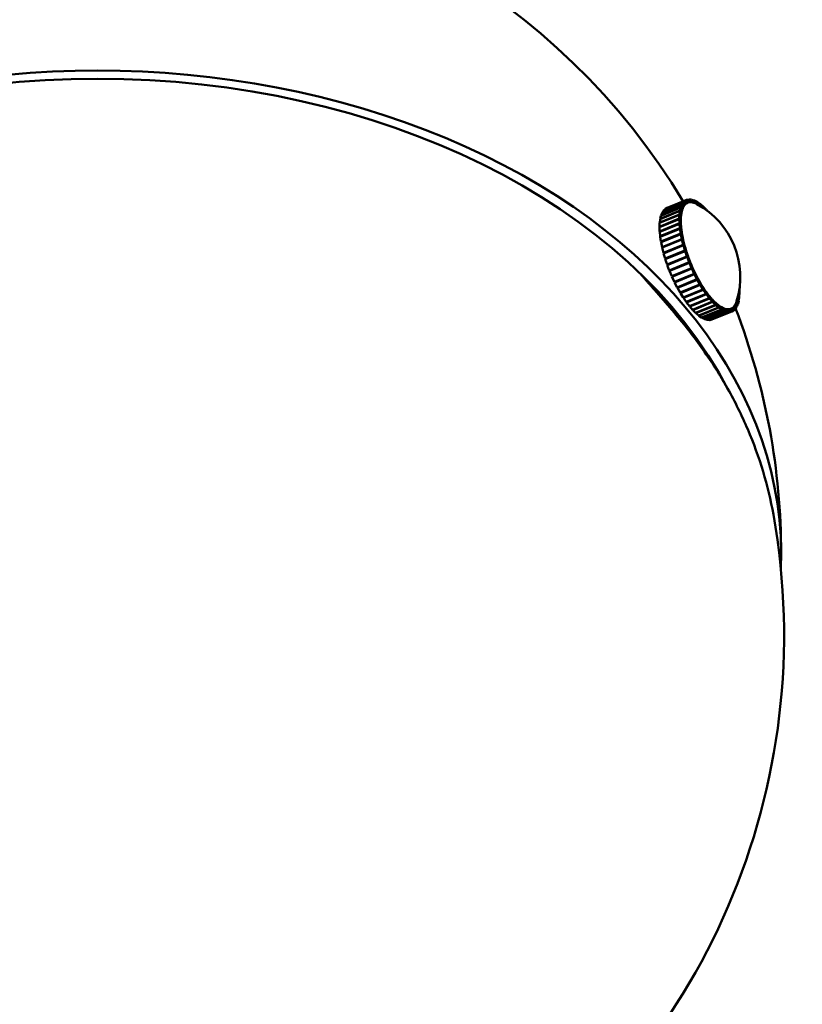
# Model space of a CAD drawing. Header units: millimetres. Extents: x 381 to 3103, y 17 to 2472.
# Tile 24 of 36: x 2290 to 2358, y 435 to 521. Entities that reach past the tile are written whole.
import ezdxf

# ---------------------------------------------------------------- set-up
doc = ezdxf.new("R2010")
doc.units = ezdxf.units.MM
doc.header["$LTSCALE"] = 12
doc.layers.add('Widoczne (ISO)', color=7, linetype='Continuous', lineweight=50)
doc.layers.add('Wymiar (ISO)', color=7, linetype='Continuous', lineweight=18)
doc.styles.add('Tekst notatki (ISO)', font='tahoma.ttf')
doc.dimstyles.new('Domyślne (ISO)', dxfattribs={"dimscale": 12, "dimtxt": 3, "dimasz": 3, "dimexe": 3.175, "dimexo": 0, "dimgap": 0.762, "dimtad": 1, "dimdec": 1, "dimlfac": 0.03937, "dimrnd": 1e-08, "dimzin": 0, "dimdsep": 46, "dimtxsty": 'Tekst notatki (ISO)', "dimblk": 'Filled-1', "dimcen": 0.09, "dimdle": 10, "dimse1": 1, "dimse2": 1, "dimclrd": 256, "dimclre": 256, "dimclrt": 256, "dimadec": 0, "dimazin": 0, "dimtfac": 0.666667, "dimtmove": 0, "dimatfit": 3, "dimfxl": 1, "dimtolj": 1, "dimlwd": 15, "dimlwe": 15, "dimarcsym": 0})

# ---------------------------------------------------------------- blocks, each defined once
blk = doc.blocks.new('Filled-1')
at = {"color": 0}
for p, q in [((0, 0), (-1, 0.25)), ((-1, 0.25), (-1, -0.25)), ((-1, 0), (0, 0)), ((-1, -0.25), (0, 0))]:
    blk.add_line(p, q, dxfattribs=at)
at = {"color": 0, "flags": 128}
blk.add_lwpolyline([(-1, -0.25), (0, 0), (-1, 0.25), (-1, -0.25)], dxfattribs=at)
at = {"color": 0}
blk.add_solid([(-1, -0.25), (0, 0), (-1, 0.25), (-1, -0.25)], dxfattribs=at)
blk = doc.blocks.new('*D4')
at = {"layer": 'Defpoints', "color": 0, "transparency": 16777216}
for p in [(1807.061, 770.466), (2785.637, 770.466), (1807.061, 76.898)]:
    blk.add_point(p, dxfattribs=at)
at = {"layer": 'Wymiar (ISO)', "lineweight": 15, "transparency": 16777216}
blk.add_line((2749.637, 76.898), (1843.061, 76.898), dxfattribs=at)
at = {"layer": 'Wymiar (ISO)', "lineweight": 15, "transparency": 16777216, "xscale": 36, "yscale": 36, "zscale": 36, "rotation": 180}
blk.add_blockref('Filled-1', (1807.061, 76.898), dxfattribs=at)
at = {"layer": 'Wymiar (ISO)', "lineweight": 15, "transparency": 16777216, "xscale": 36, "yscale": 36, "zscale": 36}
blk.add_blockref('Filled-1', (2785.637, 76.898), dxfattribs=at)
at = {"layer": 'Wymiar (ISO)', "lineweight": 18, "transparency": 16777216, "insert": (2208.839, 184.29), "char_height": 36, "attachment_point": 1, "style": 'Tekst notatki (ISO)'}
blk.add_mtext('\\A1;38.5\\P979 mm', dxfattribs=at)
blk = doc.blocks.new('*D5')
at = {"layer": 'Defpoints', "color": 0, "transparency": 16777216}
for p in [(2351.349, 1295.257), (3041.751, 1295.257), (2296.349, 281.134)]:
    blk.add_point(p, dxfattribs=at)
at = {"layer": 'Wymiar (ISO)', "lineweight": 15, "transparency": 16777216}
blk.add_line((3041.751, 317.134), (3041.751, 1259.257), dxfattribs=at)
at = {"layer": 'Wymiar (ISO)', "lineweight": 15, "transparency": 16777216, "xscale": 36, "yscale": 36, "zscale": 36}
for p, rotation in [((3041.751, 1295.257), 90), ((3041.751, 281.134), 270)]:
    blk.add_blockref('Filled-1', p, dxfattribs=dict(at, rotation=rotation))
at = {"layer": 'Wymiar (ISO)', "lineweight": 18, "transparency": 16777216, "insert": (2934.382, 689.093), "char_height": 36, "attachment_point": 1, "rotation": 90, "style": 'Tekst notatki (ISO)'}
blk.add_mtext('\\A1;39.9\\P1014 mm', dxfattribs=at)
blk = doc.blocks.new('*D6')
at = {"layer": 'Defpoints', "color": 0, "transparency": 16777216}
for p in [(2351.349, 1445.257), (3041.751, 1445.257), (2296.349, 281.134)]:
    blk.add_point(p, dxfattribs=at)
at = {"layer": 'Wymiar (ISO)', "lineweight": 15, "transparency": 16777216}
for p, q in [((3041.751, 1445.257), (3041.751, 1697.751)), ((3041.751, 317.134), (3041.751, 1409.257))]:
    blk.add_line(p, q, dxfattribs=at)
at = {"layer": 'Wymiar (ISO)', "lineweight": 15, "transparency": 16777216, "xscale": 36, "yscale": 36, "zscale": 36}
for p, rotation in [((3041.751, 1445.257), 90), ((3041.751, 281.134), 270)]:
    blk.add_blockref('Filled-1', p, dxfattribs=dict(at, rotation=rotation))
at = {"layer": 'Wymiar (ISO)', "lineweight": 18, "transparency": 16777216, "insert": (2934.358, 1490.401), "char_height": 36, "attachment_point": 1, "rotation": 90, "style": 'Tekst notatki (ISO)'}
blk.add_mtext('\\A1;45.8\\P1164 mm', dxfattribs=at)
blk = doc.blocks.new('*D7')
at = {"layer": 'Defpoints', "color": 0, "transparency": 16777216}
for p in [(2351.349, 1745.257), (3041.751, 1745.257), (2296.349, 281.134)]:
    blk.add_point(p, dxfattribs=at)
at = {"layer": 'Wymiar (ISO)', "lineweight": 15, "transparency": 16777216}
for p, q in [((3041.751, 1745.257), (3041.751, 1997.751)), ((3041.751, 317.134), (3041.751, 1709.257))]:
    blk.add_line(p, q, dxfattribs=at)
at = {"layer": 'Wymiar (ISO)', "lineweight": 15, "transparency": 16777216, "xscale": 36, "yscale": 36, "zscale": 36}
for p, rotation in [((3041.751, 1745.257), 90), ((3041.751, 281.134), 270)]:
    blk.add_blockref('Filled-1', p, dxfattribs=dict(at, rotation=rotation))
at = {"layer": 'Wymiar (ISO)', "lineweight": 18, "transparency": 16777216, "insert": (2934.503, 1790.401), "char_height": 36, "attachment_point": 1, "rotation": 90, "style": 'Tekst notatki (ISO)'}
blk.add_mtext('\\A1;57.6\\P1464 mm', dxfattribs=at)
blk = doc.blocks.new('*D8')
at = {"layer": 'Defpoints', "color": 0, "transparency": 16777216}
for p in [(2351.349, 2195.257), (3041.751, 2195.257), (2296.349, 281.134)]:
    blk.add_point(p, dxfattribs=at)
at = {"layer": 'Wymiar (ISO)', "lineweight": 15, "transparency": 16777216}
blk.add_line((3041.751, 317.134), (3041.751, 2159.257), dxfattribs=at)
at = {"layer": 'Wymiar (ISO)', "lineweight": 15, "transparency": 16777216, "xscale": 36, "yscale": 36, "zscale": 36}
for p, rotation in [((3041.751, 2195.257), 90), ((3041.751, 281.134), 270)]:
    blk.add_blockref('Filled-1', p, dxfattribs=dict(at, rotation=rotation))
at = {"layer": 'Wymiar (ISO)', "lineweight": 18, "transparency": 16777216, "insert": (2935.18, 2093.73), "char_height": 36, "attachment_point": 1, "rotation": 90, "style": 'Tekst notatki (ISO)'}
blk.add_mtext('\\A1;75.4\\P1914 mm', dxfattribs=at)

msp = doc.modelspace()

# ---------------------------------------------------------------- linework, layer by layer
at = {"layer": 'Widoczne (ISO)'}
for p, q in [((2347.324, 504.228), (2345.592, 503.521)), ((2345.599, 503.545), (2347.332, 504.253)), ((2347.421, 504.472), (2345.689, 503.765)), ((2345.7, 503.785), (2347.432, 504.492)), ((2347.545, 504.668), (2345.813, 503.961)), ((2345.826, 503.976), (2347.558, 504.683)), ((2347.694, 504.812), (2345.962, 504.105)), ((2345.977, 504.116), (2347.709, 504.823)), ((2346.135, 504.197), (2345.977, 504.116)), ((2347.867, 504.904), (2346.135, 504.197)), ((2347.259, 503.967), (2347.324, 504.228)), ((2347.444, 504.035), (2347.324, 504.228)), ((2347.332, 504.253), (2347.421, 504.472)), ((2347.448, 504.046), (2347.332, 504.253)), ((2347.538, 504.266), (2347.421, 504.472)), ((2347.432, 504.492), (2347.545, 504.668)), ((2347.543, 504.276), (2347.432, 504.492)), ((2347.493, 504.156), (2347.538, 504.266)), ((2347.535, 504.272), (2347.543, 504.276)), ((2347.543, 504.276), (2347.6, 504.363)), ((2347.657, 504.451), (2347.545, 504.668)), ((2347.558, 504.683), (2347.694, 504.812)), ((2347.663, 504.458), (2347.558, 504.683)), ((2347.6, 504.363), (2347.657, 504.451)), ((2347.655, 504.455), (2347.663, 504.458)), ((2347.663, 504.458), (2347.731, 504.523)), ((2347.799, 504.588), (2347.694, 504.812)), ((2347.709, 504.823), (2347.867, 504.904)), ((2347.806, 504.593), (2347.709, 504.823)), ((2347.731, 504.523), (2347.799, 504.588)), ((2347.798, 504.589), (2347.806, 504.593)), ((2347.806, 504.593), (2347.885, 504.633)), ((2347.867, 504.904), (2347.884, 504.91)), ((2347.964, 504.674), (2347.867, 504.904)), ((2347.884, 504.91), (2348.061, 504.943)), ((2347.972, 504.677), (2347.884, 504.91)), ((2347.885, 504.633), (2347.964, 504.674)), ((2347.936, 504.657), (2347.91, 504.646)), ((2347.959, 504.672), (2347.972, 504.677)), ((2347.972, 504.677), (2348.06, 504.693)), ((2348.06, 504.693), (2348.149, 504.71)), ((2348.149, 504.71), (2348.061, 504.943)), ((2348.063, 504.937), (2348.079, 504.944)), ((2348.158, 504.71), (2348.079, 504.944)), ((2348.079, 504.944), (2348.274, 504.928)), ((2348.149, 504.71), (2348.131, 504.703)), ((2348.141, 504.703), (2348.158, 504.71)), ((2348.158, 504.71), (2348.255, 504.702)), ((2348.255, 504.702), (2348.352, 504.694)), ((2348.352, 504.694), (2348.274, 504.928)), ((2348.277, 504.917), (2348.294, 504.924)), ((2348.362, 504.692), (2348.294, 504.924)), ((2348.294, 504.924), (2348.504, 504.859)), ((2348.352, 504.694), (2348.343, 504.691)), ((2348.353, 504.689), (2348.362, 504.692)), ((2348.362, 504.692), (2348.467, 504.66)), ((2348.467, 504.66), (2348.572, 504.628)), ((2348.572, 504.628), (2348.504, 504.859)), ((2348.509, 504.843), (2348.526, 504.85)), ((2348.582, 504.623), (2348.526, 504.85)), ((2348.526, 504.85), (2348.749, 504.737)), ((2348.572, 504.628), (2348.566, 504.625)), ((2348.576, 504.621), (2348.582, 504.623)), ((2348.582, 504.623), (2348.694, 504.567)), ((2348.694, 504.567), (2348.805, 504.51)), ((2348.805, 504.51), (2348.749, 504.737)), ((2348.754, 504.716), (2348.771, 504.724)), ((2348.816, 504.504), (2348.771, 504.724)), ((2348.771, 504.724), (2349.005, 504.564)), ((2348.805, 504.51), (2348.801, 504.509)), ((2348.813, 504.502), (2348.816, 504.504)), ((2348.816, 504.504), (2348.843, 504.486)), ((2349.045, 504.367), (2349.005, 504.564)), ((2349.01, 504.538), (2349.029, 504.546)), ((2349.057, 504.36), (2349.029, 504.546)), ((2349.029, 504.546), (2349.27, 504.341)), ((2349.29, 504.211), (2349.27, 504.341)), ((2349.275, 504.31), (2349.295, 504.318)), ((2349.306, 504.2), (2349.295, 504.318)), ((2349.295, 504.318), (2349.542, 504.071)), ((2347.211, 503.605), (2345.479, 502.898)), ((2345.482, 502.93), (2347.214, 503.637)), ((2347.254, 503.938), (2345.521, 503.231)), ((2345.527, 503.259), (2347.259, 503.967)), ((2345.592, 503.521), (2345.527, 503.259)), ((2345.689, 503.765), (2345.599, 503.545)), ((2345.609, 503.528), (2345.599, 503.545)), ((2345.813, 503.961), (2345.7, 503.785)), ((2345.706, 503.772), (2345.7, 503.785)), ((2345.962, 504.105), (2345.826, 503.976)), ((2345.83, 503.967), (2345.826, 503.976)), ((2345.979, 504.112), (2345.977, 504.116)), ((2347.198, 503.269), (2347.211, 503.605)), ((2347.336, 503.443), (2347.211, 503.605)), ((2347.214, 503.637), (2347.254, 503.938)), ((2347.338, 503.458), (2347.214, 503.637)), ((2347.377, 503.759), (2347.254, 503.938)), ((2347.379, 503.773), (2347.259, 503.967)), ((2347.328, 503.454), (2347.338, 503.458)), ((2347.33, 503.275), (2347.336, 503.443)), ((2347.338, 503.458), (2347.357, 503.609)), ((2347.357, 503.609), (2347.377, 503.759)), ((2347.37, 503.769), (2347.379, 503.773)), ((2347.379, 503.773), (2347.412, 503.904)), ((2347.412, 503.904), (2347.444, 504.035)), ((2347.439, 504.043), (2347.448, 504.046)), ((2347.448, 504.046), (2347.493, 504.156)), ((2349.546, 504.034), (2349.542, 504.071)), ((2349.545, 504.035), (2349.567, 504.044)), ((2349.568, 504.017), (2349.567, 504.044)), ((2349.567, 504.044), (2349.629, 503.972)), ((2345.466, 502.562), (2347.198, 503.269)), ((2347.198, 503.233), (2345.466, 502.526)), ((2345.479, 502.898), (2345.466, 502.562)), ((2345.487, 502.535), (2345.466, 502.562)), ((2345.466, 502.526), (2345.479, 502.157)), ((2345.479, 502.157), (2347.211, 502.864)), ((2347.213, 502.826), (2345.481, 502.119)), ((2345.521, 503.231), (2345.482, 502.93)), ((2345.499, 502.906), (2345.482, 502.93)), ((2345.54, 503.239), (2345.527, 503.259)), ((2347.323, 503.106), (2347.198, 503.269)), ((2347.323, 503.089), (2347.198, 503.233)), ((2347.211, 502.864), (2347.198, 503.233)), ((2347.336, 502.721), (2347.211, 502.864)), ((2347.337, 502.702), (2347.213, 502.826)), ((2347.252, 502.429), (2347.213, 502.826)), ((2347.312, 503.102), (2347.323, 503.106)), ((2347.323, 503.106), (2347.33, 503.275)), ((2347.329, 502.905), (2347.323, 503.089)), ((2347.323, 502.716), (2347.336, 502.721)), ((2347.336, 502.721), (2347.329, 502.905)), ((2347.356, 502.504), (2347.337, 502.702)), ((2347.376, 502.305), (2347.356, 502.504)), ((2345.504, 502.128), (2345.479, 502.157)), ((2345.481, 502.119), (2345.52, 501.722)), ((2345.52, 501.722), (2347.252, 502.429)), ((2345.551, 501.691), (2345.52, 501.722)), ((2347.257, 502.388), (2345.525, 501.681)), ((2345.525, 501.681), (2345.59, 501.26)), ((2345.59, 501.26), (2347.322, 501.968)), ((2347.33, 501.924), (2345.598, 501.217)), ((2347.376, 502.305), (2347.252, 502.429)), ((2347.378, 502.286), (2347.257, 502.388)), ((2347.322, 501.968), (2347.257, 502.388)), ((2347.443, 501.865), (2347.322, 501.968)), ((2347.446, 501.845), (2347.33, 501.924)), ((2347.419, 501.485), (2347.33, 501.924)), ((2347.362, 502.3), (2347.376, 502.305)), ((2347.41, 502.075), (2347.378, 502.286)), ((2347.443, 501.865), (2347.41, 502.075)), ((2347.426, 501.858), (2347.443, 501.865)), ((2347.491, 501.625), (2347.446, 501.845)), ((2347.536, 501.405), (2347.491, 501.625)), ((2345.627, 501.229), (2345.59, 501.26)), ((2345.598, 501.217), (2345.687, 500.778)), ((2345.687, 500.778), (2347.419, 501.485)), ((2345.732, 500.747), (2345.687, 500.778)), ((2347.429, 501.44), (2345.697, 500.733)), ((2345.81, 500.279), (2347.542, 500.986)), ((2347.555, 500.94), (2345.823, 500.233)), ((2347.536, 501.405), (2347.419, 501.485)), ((2347.541, 501.383), (2347.429, 501.44)), ((2347.542, 500.986), (2347.429, 501.44)), ((2347.515, 501.396), (2347.536, 501.405)), ((2347.597, 501.156), (2347.541, 501.383)), ((2347.654, 500.93), (2347.542, 500.986)), ((2347.66, 500.907), (2347.555, 500.94)), ((2347.691, 500.477), (2347.555, 500.94)), ((2347.654, 500.93), (2347.597, 501.156)), ((2347.626, 500.918), (2347.654, 500.93)), ((2347.728, 500.676), (2347.66, 500.907)), ((2345.697, 500.733), (2345.81, 500.279)), ((2345.866, 500.25), (2345.81, 500.279)), ((2345.823, 500.233), (2345.959, 499.77)), ((2345.959, 499.77), (2347.691, 500.477)), ((2347.705, 500.43), (2345.973, 499.723)), ((2346.131, 499.255), (2347.863, 499.962)), ((2347.879, 499.915), (2346.147, 499.208)), ((2346.228, 499.247), (2347.96, 499.954)), ((2347.796, 500.444), (2347.691, 500.477)), ((2347.803, 500.422), (2347.705, 500.43)), ((2347.863, 499.962), (2347.705, 500.43)), ((2347.796, 500.444), (2347.728, 500.676)), ((2347.751, 500.426), (2347.796, 500.444)), ((2347.881, 500.188), (2347.803, 500.422)), ((2347.96, 499.954), (2347.863, 499.962)), ((2347.968, 499.932), (2347.879, 499.915)), ((2348.056, 499.449), (2347.879, 499.915)), ((2347.96, 499.954), (2347.881, 500.188)), ((2348.056, 499.699), (2347.968, 499.932)), ((2346.032, 499.747), (2345.959, 499.77)), ((2345.973, 499.723), (2346.131, 499.255)), ((2346.228, 499.247), (2346.131, 499.255)), ((2346.147, 499.208), (2346.324, 498.742)), ((2346.324, 498.742), (2348.056, 499.449)), ((2348.075, 499.402), (2346.342, 498.695)), ((2346.412, 498.758), (2348.144, 499.465)), ((2348.153, 499.443), (2346.421, 498.736)), ((2348.144, 499.465), (2348.056, 499.699)), ((2348.144, 499.465), (2348.056, 499.449)), ((2348.153, 499.443), (2348.075, 499.402)), ((2348.269, 498.942), (2348.075, 499.402)), ((2348.25, 499.213), (2348.153, 499.443)), ((2348.347, 498.982), (2348.25, 499.213)), ((2346.412, 498.758), (2346.324, 498.742)), ((2346.421, 498.736), (2346.342, 498.695)), ((2346.342, 498.695), (2346.537, 498.235)), ((2346.537, 498.235), (2348.269, 498.942)), ((2348.289, 498.896), (2346.557, 498.189)), ((2346.625, 498.253), (2346.557, 498.189)), ((2346.557, 498.189), (2346.766, 497.739)), ((2348.357, 498.961), (2346.625, 498.253)), ((2346.766, 497.739), (2348.498, 498.446)), ((2348.52, 498.402), (2346.788, 497.695)), ((2348.347, 498.982), (2348.269, 498.942)), ((2348.357, 498.961), (2348.289, 498.896)), ((2348.498, 498.446), (2348.289, 498.896)), ((2348.462, 498.736), (2348.357, 498.961)), ((2348.567, 498.511), (2348.462, 498.736)), ((2348.567, 498.511), (2348.498, 498.446)), ((2348.577, 498.49), (2348.519, 498.466)), ((2348.577, 498.49), (2348.52, 498.402)), ((2348.743, 497.969), (2348.52, 498.402)), ((2348.688, 498.273), (2348.577, 498.49)), ((2348.8, 498.056), (2348.688, 498.273)), ((2346.835, 497.767), (2346.788, 497.695)), ((2346.788, 497.695), (2347.011, 497.261)), ((2347.011, 497.261), (2348.743, 497.969)), ((2348.766, 497.926), (2347.034, 497.219)), ((2347.267, 496.806), (2348.999, 497.513)), ((2349.023, 497.473), (2347.291, 496.766)), ((2348.8, 498.056), (2348.743, 497.969)), ((2348.811, 498.036), (2348.766, 497.926)), ((2348.999, 497.513), (2348.766, 497.926)), ((2348.811, 498.036), (2348.778, 498.022)), ((2348.927, 497.829), (2348.811, 498.036)), ((2349.044, 497.623), (2348.927, 497.829)), ((2349.044, 497.623), (2348.999, 497.513)), ((2349.055, 497.604), (2349.023, 497.473)), ((2349.264, 497.085), (2349.023, 497.473)), ((2349.055, 497.604), (2349.032, 497.594)), ((2349.176, 497.41), (2349.055, 497.604)), ((2349.297, 497.216), (2349.176, 497.41)), ((2345.018, 497.049), (2346.738, 495.054)), ((2347.059, 497.281), (2347.034, 497.219)), ((2347.034, 497.219), (2347.267, 496.806)), ((2347.305, 496.821), (2347.291, 496.766)), ((2347.291, 496.766), (2347.532, 496.378)), ((2347.532, 496.378), (2349.264, 497.085)), ((2349.289, 497.048), (2347.557, 496.341)), ((2347.804, 495.983), (2349.536, 496.69)), ((2349.561, 496.655), (2347.829, 495.948)), ((2349.297, 497.216), (2349.264, 497.085)), ((2349.309, 497.198), (2349.289, 497.048)), ((2349.536, 496.69), (2349.289, 497.048)), ((2349.309, 497.198), (2349.29, 497.191)), ((2349.432, 497.019), (2349.309, 497.198)), ((2349.555, 496.84), (2349.432, 497.019)), ((2349.555, 496.84), (2349.536, 496.69)), ((2349.567, 496.824), (2349.552, 496.818)), ((2349.567, 496.824), (2349.561, 496.655)), ((2349.81, 496.331), (2349.561, 496.655)), ((2349.692, 496.661), (2349.567, 496.824)), ((2349.817, 496.499), (2349.692, 496.661)), ((2349.817, 496.499), (2349.81, 496.331)), ((2349.829, 496.484), (2349.816, 496.479)), ((2349.829, 496.484), (2349.835, 496.3)), ((2349.954, 496.34), (2349.829, 496.484)), ((2352.346, 496.552), (2352.438, 496.418)), ((2352.35, 496.568), (2352.441, 496.451)), ((2352.407, 496.848), (2352.454, 496.787)), ((2352.412, 496.871), (2352.454, 496.823)), ((2352.441, 496.451), (2352.421, 496.443)), ((2352.454, 496.823), (2352.433, 496.814)), ((2352.454, 496.787), (2352.441, 496.451)), ((2352.445, 497.071), (2352.454, 496.823)), ((2345.905, 496.267), (2345.748, 496.203)), ((2347.563, 496.391), (2347.557, 496.341)), ((2347.557, 496.341), (2347.804, 495.983)), ((2347.83, 495.994), (2347.829, 495.948)), ((2347.829, 495.948), (2348.078, 495.624)), ((2348.078, 495.624), (2349.81, 496.331)), ((2348.102, 495.633), (2348.103, 495.593)), ((2349.835, 496.3), (2348.103, 495.593)), ((2348.103, 495.593), (2348.353, 495.305)), ((2348.353, 495.305), (2350.085, 496.012)), ((2350.11, 495.985), (2348.378, 495.278)), ((2348.625, 495.031), (2350.357, 495.738)), ((2350.382, 495.715), (2348.65, 495.008)), ((2350.085, 496.012), (2349.835, 496.3)), ((2350.079, 496.197), (2349.954, 496.34)), ((2350.079, 496.197), (2350.085, 496.012)), ((2350.091, 496.184), (2350.079, 496.179)), ((2350.091, 496.184), (2350.11, 495.985)), ((2350.214, 496.06), (2350.091, 496.184)), ((2350.357, 495.738), (2350.11, 495.985)), ((2350.338, 495.936), (2350.214, 496.06)), ((2350.338, 495.936), (2350.357, 495.738)), ((2350.349, 495.925), (2350.339, 495.921)), ((2350.349, 495.925), (2350.382, 495.715)), ((2350.47, 495.823), (2350.349, 495.925)), ((2350.623, 495.51), (2350.382, 495.715)), ((2350.591, 495.721), (2350.47, 495.823)), ((2350.591, 495.721), (2350.623, 495.51)), ((2350.602, 495.712), (2350.593, 495.708)), ((2350.602, 495.712), (2350.647, 495.492)), ((2350.719, 495.632), (2350.602, 495.712)), ((2350.836, 495.552), (2350.719, 495.632)), ((2351.989, 495.598), (2351.921, 495.533)), ((2351.978, 495.593), (2351.989, 495.598)), ((2351.995, 495.605), (2351.984, 495.6)), ((2351.989, 495.598), (2352.094, 495.373)), ((2352.052, 495.693), (2351.995, 495.605)), ((2351.995, 495.605), (2352.107, 495.388)), ((2352.109, 495.78), (2352.052, 495.693)), ((2352.102, 495.777), (2352.109, 495.78)), ((2352.114, 495.79), (2352.107, 495.787)), ((2352.109, 495.78), (2352.22, 495.564)), ((2352.159, 495.9), (2352.114, 495.79)), ((2352.114, 495.79), (2352.231, 495.583)), ((2352.204, 496.01), (2352.159, 495.9)), ((2352.198, 496.008), (2352.204, 496.01)), ((2352.208, 496.021), (2352.202, 496.019)), ((2352.204, 496.01), (2352.32, 495.803)), ((2352.227, 496.101), (2352.208, 496.021)), ((2352.208, 496.021), (2352.328, 495.828)), ((2352.231, 495.583), (2352.214, 495.577)), ((2352.32, 495.803), (2352.231, 495.583)), ((2352.277, 496.276), (2352.393, 496.089)), ((2352.281, 496.289), (2352.398, 496.118)), ((2352.328, 495.828), (2352.311, 495.82)), ((2352.393, 496.089), (2352.328, 495.828)), ((2352.398, 496.118), (2352.38, 496.11)), ((2352.438, 496.418), (2352.398, 496.118)), ((2348.374, 495.314), (2348.378, 495.278)), ((2348.378, 495.278), (2348.625, 495.031)), ((2348.645, 495.039), (2348.65, 495.008)), ((2348.65, 495.008), (2348.891, 494.803)), ((2348.891, 494.803), (2350.623, 495.51)), ((2348.91, 494.811), (2348.915, 494.785)), ((2350.647, 495.492), (2348.915, 494.785)), ((2348.915, 494.785), (2349.148, 494.625)), ((2349.148, 494.625), (2350.881, 495.332)), ((2350.903, 495.319), (2349.171, 494.611)), ((2349.394, 494.499), (2351.126, 495.206)), ((2351.148, 495.197), (2349.416, 494.49)), ((2349.626, 494.425), (2351.358, 495.132)), ((2351.378, 495.128), (2349.646, 494.421)), ((2349.841, 494.405), (2351.573, 495.112)), ((2351.591, 495.113), (2349.859, 494.406)), ((2350.036, 494.439), (2351.768, 495.146)), ((2351.785, 495.151), (2350.053, 494.444)), ((2350.881, 495.332), (2350.647, 495.492)), ((2350.836, 495.552), (2350.881, 495.332)), ((2350.847, 495.545), (2350.838, 495.542)), ((2350.847, 495.545), (2350.903, 495.319)), ((2350.958, 495.489), (2350.847, 495.545)), ((2351.126, 495.206), (2350.903, 495.319)), ((2351.07, 495.433), (2350.958, 495.489)), ((2351.07, 495.433), (2351.126, 495.206)), ((2351.08, 495.428), (2351.072, 495.425)), ((2351.08, 495.428), (2351.148, 495.197)), ((2351.185, 495.396), (2351.08, 495.428)), ((2351.358, 495.132), (2351.148, 495.197)), ((2351.29, 495.364), (2351.185, 495.396)), ((2351.29, 495.364), (2351.358, 495.132)), ((2351.3, 495.362), (2351.292, 495.358)), ((2351.3, 495.362), (2351.378, 495.128)), ((2351.397, 495.354), (2351.3, 495.362)), ((2351.573, 495.112), (2351.378, 495.128)), ((2351.494, 495.346), (2351.397, 495.354)), ((2351.494, 495.346), (2351.573, 495.112)), ((2351.503, 495.346), (2351.495, 495.343)), ((2351.592, 495.362), (2351.503, 495.346)), ((2351.503, 495.346), (2351.591, 495.113)), ((2351.768, 495.146), (2351.591, 495.113)), ((2351.68, 495.379), (2351.592, 495.362)), ((2351.716, 495.399), (2351.656, 495.375)), ((2351.688, 495.382), (2351.68, 495.379)), ((2351.68, 495.379), (2351.768, 495.146)), ((2351.767, 495.422), (2351.688, 495.382)), ((2351.688, 495.382), (2351.785, 495.151)), ((2351.846, 495.463), (2351.767, 495.422)), ((2351.943, 495.233), (2351.785, 495.151)), ((2351.818, 495.452), (2351.846, 495.463)), ((2351.853, 495.468), (2351.827, 495.458)), ((2351.846, 495.463), (2351.943, 495.233)), ((2351.921, 495.533), (2351.853, 495.468)), ((2351.853, 495.468), (2351.958, 495.244)), ((2351.958, 495.244), (2351.941, 495.237)), ((2352.094, 495.373), (2351.958, 495.244)), ((2352.107, 495.388), (2352.09, 495.381)), ((2352.22, 495.564), (2352.107, 495.388)), ((2349.166, 494.632), (2349.171, 494.611)), ((2349.171, 494.611), (2349.394, 494.499)), ((2349.411, 494.506), (2349.416, 494.49)), ((2349.416, 494.49), (2349.626, 494.425)), ((2349.643, 494.432), (2349.646, 494.421)), ((2349.646, 494.421), (2349.841, 494.405)), ((2349.857, 494.412), (2349.859, 494.406)), ((2349.859, 494.406), (2350.036, 494.439)), ((2350.053, 494.445), (2350.053, 494.444))]:
    msp.add_line(p, q, dxfattribs=at)
for centre, radius, start, end in [((2296.349, 473.953), 59.75, 31.04872, 148.9559), ((2345.279, 498.172), 7.25, 342.93442, 61.48089), ((2296.349, 473.953), 59.75, 0, 21.03799), ((2296.349, 466.882), 60, 169.89866, 10.10134)]:
    msp.add_arc(centre, radius, start, end, dxfattribs=at)
for centre, major_axis, ratio, start_param, end_param in [((2296.349, 473.953), (59.75, 0), 0.707107, 6.252428, 9.455535), ((2296.349, 473.953), (-58.75, 0), 0.707107, 3.49463, 5.930148), ((2349.826, 500.028), (-1.89, 4.629), 0.353553, 0.241285, 0.346005), ((2349.826, 500.028), (-1.89, 4.629), 0.353553, 0.136565, 0.241285), ((2349.826, 500.028), (-1.89, 4.629), 0.353553, 0.031845, 0.136565), ((2349.826, 500.028), (-1.89, 4.629), 0.353553, 6.210311, 6.315031), ((2349.826, 500.028), (-1.89, 4.629), 0.353553, 6.105591, 6.210311), ((2349.826, 500.028), (-1.89, 4.629), 0.353553, 6.000871, 6.105591), ((2349.826, 500.028), (-1.89, 4.629), 0.353553, 5.896152, 6.000871), ((2349.826, 500.028), (-1.89, 4.629), 0.353553, 5.875089, 5.896152), ((2349.826, 500.028), (-1.89, 4.629), 0.353553, 0.555444, 0.660164), ((2349.826, 500.028), (-1.89, 4.629), 0.353553, 0.450724, 0.555444), ((2349.826, 500.028), (-1.89, 4.629), 0.353553, 0.346005, 0.450724), ((2349.826, 500.028), (-1.89, 4.629), 0.353553, 0.660164, 0.764884), ((2349.826, 500.028), (-1.89, 4.629), 0.353553, 0.764884, 0.869603), ((2349.826, 500.028), (-1.89, 4.629), 0.353553, 0.869603, 0.974323), ((2349.826, 500.028), (-1.89, 4.629), 0.353553, 0.974323, 1.079043), ((2349.826, 500.028), (-1.89, 4.629), 0.353553, 1.079043, 1.183763), ((2349.826, 500.028), (-1.89, 4.629), 0.353553, 1.183763, 1.288482), ((2349.826, 500.028), (-1.89, 4.629), 0.353553, 1.288482, 1.393202), ((2349.826, 500.028), (-1.89, 4.629), 0.353553, 1.393202, 1.497922), ((2348.094, 499.321), (-1.89, 4.629), 0.353553, 1.443, 1.44414), ((2349.826, 500.028), (-1.89, 4.629), 0.353553, 1.497922, 1.602642), ((2349.826, 500.028), (-1.89, 4.629), 0.353553, 1.602642, 1.707361), ((2348.094, 499.321), (-1.89, 4.629), 0.353553, 1.547852, 1.552661), ((2348.094, 499.321), (-1.89, 4.629), 0.353553, 1.6543, 1.657511), ((2349.826, 500.028), (-1.89, 4.629), 0.353553, 1.707361, 1.812081), ((2349.826, 500.028), (-1.89, 4.629), 0.353553, 1.812081, 1.916801), ((2349.826, 500.028), (-1.89, 4.629), 0.353553, 1.916801, 2.021521), ((2349.826, 500.028), (-1.89, 4.629), 0.353553, 2.021521, 2.12624), ((2349.826, 500.028), (-1.89, 4.629), 0.353553, 2.12624, 2.23096), ((2349.826, 500.028), (-1.89, 4.629), 0.353553, 2.23096, 2.33568), ((2349.826, 500.028), (-1.89, 4.629), 0.353553, 2.33568, 2.4404), ((2349.826, 500.028), (-1.89, 4.629), 0.353553, 2.4404, 2.545119), ((2349.826, 500.028), (-1.89, 4.629), 0.353553, 2.545119, 2.649839), ((2349.826, 500.028), (1.89, -4.629), 0.353553, 5.791432, 5.896152), ((2349.826, 500.028), (1.89, -4.629), 0.353553, 0.136565, 0.241285), ((2349.826, 500.028), (1.89, -4.629), 0.353553, 0.241285, 0.346005), ((2349.826, 500.028), (1.89, -4.629), 0.353553, 0.346005, 0.408096), ((2349.826, 500.028), (1.89, -4.629), 0.353553, 5.896152, 6.000871), ((2349.826, 500.028), (1.89, -4.629), 0.353553, 6.000871, 6.105591), ((2349.826, 500.028), (1.89, -4.629), 0.353553, 6.105591, 6.210311), ((2349.826, 500.028), (1.89, -4.629), 0.353553, 6.210311, 6.315031), ((2349.826, 500.028), (1.89, -4.629), 0.353553, 0.031845, 0.136565)]:
    msp.add_ellipse(centre, major_axis=major_axis, ratio=ratio, start_param=start_param, end_param=end_param, dxfattribs=at)
msp.add_open_spline([(2344.003, 498.21), (2343.933, 498.289), (2343.865, 498.368), (2343.8, 498.448)], degree=3, dxfattribs=at)
for points, knots in [([(2345.018, 497.049), (2344.952, 497.126), (2344.885, 497.204), (2344.75, 497.359), (2344.682, 497.437), (2344.545, 497.593), (2344.477, 497.671), (2344.341, 497.827), (2344.272, 497.904), (2344.137, 498.058), (2344.07, 498.134), (2344.003, 498.21)], [0.432967, 0.432967, 0.432967, 0.432967, 0.4639207, 0.4639207, 0.4948743, 0.4948743, 0.525828, 0.525828, 0.5567817, 0.5567817, 0.5877354, 0.5877354, 0.5877354, 0.5877354]), ([(2346.738, 495.054), (2347.639, 494.008), (2348.483, 492.93), (2350.046, 490.716), (2350.765, 489.58), (2352.072, 487.257), (2352.659, 486.07), (2353.694, 483.654), (2354.142, 482.426), (2354.891, 479.936), (2355.193, 478.676), (2355.419, 477.406)], [4.6886206, 4.6886206, 4.6886206, 4.6886206, 4.7730316, 4.7730316, 4.8574427, 4.8574427, 4.9418538, 4.9418538, 5.0262648, 5.0262648, 5.1106759, 5.1106759, 5.1106759, 5.1106759])]:
    msp.add_open_spline(points, degree=3, knots=knots, dxfattribs=at)

# ---------------------------------------------------------------- dimensions: what is measured, and where the dimension line sits
at = {"layer": 'Wymiar (ISO)', "lineweight": 18}
for base, p1, p2, angle, text, override, picture, middle in [((3041.751, 2195.257), (2296.349, 281.134), (2351.349, 2195.257), 270, '<>\\P1914 mm', {"dimgap": 0.762, "dimdec": 1, "dimlfac": 0.03937, "dimpost": '\\X', "dimse1": 1, "dimse2": 1, "dimtol": 0, "dimlim": 0, "dimtp": 0, "dimtm": 0, "dimtdec": 2, "dimtofl": 0, "dimatfit": 1, "dimtvp": -0.25}, '*D8', (3041.751, 2192.833)), ((3041.751, 1745.257), (2296.349, 281.134), (2351.349, 1745.257), 270, '<>\\P1464 mm', {"dimgap": 0.762, "dimdec": 1, "dimlfac": 0.03937, "dimpost": '\\X', "dimse1": 1, "dimse2": 1, "dimtol": 0, "dimlim": 0, "dimtp": 0, "dimtm": 0, "dimtdec": 2, "dimtofl": 0, "dimatfit": 2, "dimtvp": -0.25}, '*D7', (3041.751, 1889.504)), ((3041.751, 1445.257), (2296.349, 281.134), (2351.349, 1445.257), 270, '<>\\P1164 mm', {"dimgap": 0.762, "dimdec": 1, "dimlfac": 0.03937, "dimpost": '\\X', "dimse1": 1, "dimse2": 1, "dimtol": 0, "dimlim": 0, "dimtp": 0, "dimtm": 0, "dimtdec": 2, "dimtofl": 0, "dimatfit": 2, "dimtvp": -0.25}, '*D6', (3041.751, 1589.504)), ((3041.751, 1295.257), (2296.349, 281.134), (2351.349, 1295.257), 270, '<>\\P1014 mm', {"dimgap": 0.762, "dimdec": 1, "dimlfac": 0.03937, "dimpost": '\\X', "dimse1": 1, "dimse2": 1, "dimtol": 0, "dimlim": 0, "dimtp": 0, "dimtm": 0, "dimtdec": 2, "dimtofl": 0, "dimatfit": 1, "dimtvp": -0.25}, '*D5', (3041.751, 788.195)), ((1807.061, 76.898), (2785.637, 770.466), (1807.061, 770.466), 180, '<>\\P979 mm', {"dimgap": 0.762, "dimdec": 1, "dimlfac": 0.03937, "dimpost": '\\X', "dimse1": 1, "dimse2": 1, "dimtol": 0, "dimlim": 0, "dimtp": 0, "dimtm": 0, "dimtdec": 2, "dimtofl": 0, "dimatfit": 1, "dimtvp": -0.25}, '*D4', (2296.349, 76.898))]:
    dim = msp.add_linear_dim(base=base, p1=p1, p2=p2, angle=angle, text=text, dimstyle='Domyślne (ISO)', override=override, dxfattribs=at)
    dim.commit()
    dim.dimension.update_dxf_attribs({"geometry": picture, "text_midpoint": middle, "dimtype": 160})

doc.saveas('drawing.dxf')
